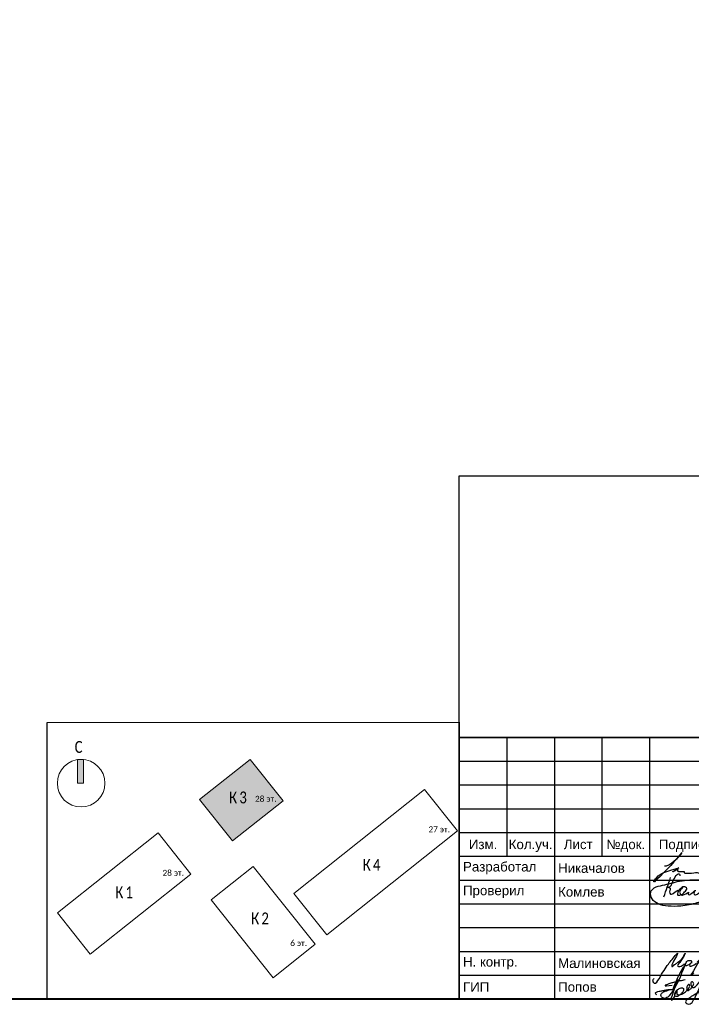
# Model space of a CAD drawing. Header units: millimetres. Extents: x -195178 to 1761886, y 140622 to 301105.
# Tile 73 of 131: x 667761 to 681883, y 224691 to 245401. Entities that reach past the tile are written whole.
import ezdxf
from ezdxf.enums import TextEntityAlignment as Align

# ---------------------------------------------------------------- set-up
doc = ezdxf.new("R2010")
doc.units = ezdxf.units.MM
doc.layers.get('Defpoints').update_dxf_attribs({"color": 252})
doc.layers.add('0_S_Grey_01', color=9, linetype='Continuous', lineweight=5, true_color=0x808080)
doc.layers.add('DB CP Подписи', color=7, linetype='Continuous', lineweight=25, true_color=0x0a45f5)
for name, color, linetype, lineweight in [('DB CP Оформление', 7, 'Continuous', 25), ('Рамка', 7, 'Continuous', 18), ('Типовые аннотации', 252, 'Continuous', 5)]:
    doc.layers.add(name, color=color, linetype=linetype, lineweight=lineweight)
doc.layers.add('формат', color=250, linetype='Continuous')
doc.styles.add('Arial', font='arial.ttf', dxfattribs={"width": 0.9, "height": 699.9999999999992})
doc.styles.add('Calibri Light_10', font='calibril.ttf', dxfattribs={"height": 1})
doc.styles.add('Calibri Light_9', font='isocpeur.ttf', dxfattribs={"width": 0.8, "height": 2})
doc.styles.add('CP.Text', font='arial.ttf')

# ---------------------------------------------------------------- blocks, each defined once
blk = doc.blocks.new('*U29')
at = {"lineweight": 40}
blk.add_lwpolyline([(-574, 5.000000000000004), (-4.999999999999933, 5.000000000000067), (-4.999999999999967, 415.0000000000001), (-574.0000000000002, 415.0000000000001)], close=True, dxfattribs=at)
at = {"style": 'Arial', "width": 0.9, "flags": 8}
blk.add_attdef('FORMAT', (-36.87188609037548, 1.257088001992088), '', height=2.8, dxfattribs=at)
blk = doc.blocks.new('0_AS_SLK8_BUG_2000 - 0_AS_SLK8_BUG_2000-4765957-Надземная часть_ Корпус 3_ План 1 этажа на отм_-1_640')
at = {"layer": 'Типовые аннотации'}
blk.add_hatch(color=256, dxfattribs=at).paths.add_polyline_path([(-64.89341031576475, 34.73339586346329), (-65.89341031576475, 34.73339586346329), (-65.89341031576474, 38.73339586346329), (-64.89341031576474, 38.73339586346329)])
at = {"layer": 'Типовые аннотации', "true_color": 0xc0c0c0}
blk.add_hatch(color=9, dxfattribs=at).paths.add_polyline_path([(-31.32252260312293, 31.77071233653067), (-39.81073791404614, 25.012554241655), (-45.35429616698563, 31.97523776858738), (-36.8660808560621, 38.73339586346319)])
at = {"layer": '0_S_Grey_01'}
for p, q in [((-36.8660808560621, 38.73339586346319), (-45.35429616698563, 31.97523776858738)), ((-31.32252260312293, 31.77071233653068), (-36.8660808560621, 38.73339586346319)), ((-7.517170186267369, 33.65954697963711), (-29.50047435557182, 16.15685182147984)), ((-1.973611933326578, 26.69686345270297), (-7.517170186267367, 33.65954697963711)), ((-45.35429616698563, 31.97523776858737), (-39.81073791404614, 25.012554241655)), ((-39.81073791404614, 25.012554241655), (-31.32252260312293, 31.77071233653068)), ((-23.95691610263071, 9.194168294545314), (-1.973611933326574, 26.69686345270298)), ((-52.35609507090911, 26.40053658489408), (-69.29341031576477, 12.91536332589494)), ((-46.8125368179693, 19.4378530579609), (-52.35609507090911, 26.40053658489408)), ((-36.33025549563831, 20.72135777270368), (-43.4102876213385, 15.08436876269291)), ((-25.91272608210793, 7.636989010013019), (-36.33025549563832, 20.72135777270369)), ((-63.7498520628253, 5.952679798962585), (-46.8125368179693, 19.4378530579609)), ((-43.4102876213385, 15.08436876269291), (-32.99275820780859, 2.000000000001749)), ((-29.50047435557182, 16.15685182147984), (-23.95691610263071, 9.194168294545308)), ((-69.29341031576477, 12.91536332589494), (-63.7498520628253, 5.952679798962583)), ((-32.9927582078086, 2.000000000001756), (-25.91272608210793, 7.63698901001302))]:
    blk.add_line(p, q, dxfattribs=at)
at = {"layer": 'Типовые аннотации'}
for p, q in [((-64.89341031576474, 38.73339586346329), (-65.89341031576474, 38.73339586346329)), ((-65.89341031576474, 38.73339586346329), (-65.89341031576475, 34.73339586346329)), ((-64.89341031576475, 34.73339586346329), (-64.89341031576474, 38.73339586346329)), ((-36.8660808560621, 38.73339586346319), (-45.35429616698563, 31.97523776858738)), ((-31.32252260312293, 31.77071233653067), (-36.8660808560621, 38.73339586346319)), ((-65.89341031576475, 34.73339586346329), (-64.89341031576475, 34.73339586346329)), ((-45.35429616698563, 31.97523776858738), (-39.81073791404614, 25.012554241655)), ((-39.81073791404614, 25.012554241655), (-31.32252260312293, 31.77071233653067))]:
    blk.add_line(p, q, dxfattribs=at)
blk.add_circle((-65.29341031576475, 34.73339586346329), 3.999999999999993, dxfattribs=at)
at = {"layer": 'Типовые аннотации', "attachment_point": 1}
for s, insert, char_height, width, style in [('\\fCalibri Light|b0|i0|c204|p34|;C', (-66.37824129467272, 41.84007573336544), 2, 2.0843875, 'Calibri Light_9'), ('\\fCalibri Light|b0|i0|c204|p34|;К', (-40.39984909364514, 33.33828071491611), 2, 2.0843875, 'Calibri Light_9'), ('\\fCalibri Light|b0|i0|c204|p34|;3', (-38.68005742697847, 33.33828071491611), 2, 1.92405, 'Calibri Light_9'), ('28 ', (-36.04619677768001, 32.60764187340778), 1, 2.32489375, 'Calibri Light_10'), ('эт', (-34.12796761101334, 32.60764187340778), 1, 1.603375, 'Calibri Light_10'), ('\\fCalibri Light|b0|i0|c204|p34|;.', (-32.80505094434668, 32.60764187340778), 1, 0.4810124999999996, 'Calibri Light_10')]:
    blk.add_mtext(s, dxfattribs=dict(at, insert=insert, char_height=char_height, width=width, style=style))
at = {"layer": 'Типовые аннотации', "color": 8, "true_color": 0x808080, "attachment_point": 1}
for s, insert, char_height, width, style in [('\\fCalibri Light|b0|i0|c204|p34|;К', (-40.39984909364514, 33.33828071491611), 2, 2.0843875, 'Calibri Light_9'), ('\\fCalibri Light|b0|i0|c204|p34|;3', (-38.68005742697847, 33.33828071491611), 2, 1.92405, 'Calibri Light_9'), ('28 ', (-36.04619677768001, 32.60764187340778), 1, 2.32489375, 'Calibri Light_10'), ('эт', (-34.12796761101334, 32.60764187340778), 1, 1.603375, 'Calibri Light_10'), ('\\fCalibri Light|b0|i0|c204|p34|;.', (-32.80505094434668, 32.60764187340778), 1, 0.4810124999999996, 'Calibri Light_10'), ('27 ', (-6.864468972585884, 27.4772806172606), 1, 2.32489375, 'Calibri Light_10'), ('эт', (-4.946239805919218, 27.4772806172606), 1, 1.603375, 'Calibri Light_10'), ('\\fCalibri Light|b0|i0|c204|p34|;.', (-3.623323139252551, 27.4772806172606), 1, 0.4810124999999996, 'Calibri Light_10'), ('\\fCalibri Light|b0|i0|c204|p34|;К', (-17.92569001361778, 22.00657472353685), 2, 2.0843875, 'Calibri Light_9'), ('\\fCalibri Light|b0|i0|c204|p34|;4', (-16.20589834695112, 22.00657472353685), 2, 1.92405, 'Calibri Light_9'), ('28 ', (-51.60674181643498, 20.15287817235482), 1, 2.32489375, 'Calibri Light_10'), ('эт', (-49.68851264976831, 20.15287817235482), 1, 1.603375, 'Calibri Light_10'), ('\\fCalibri Light|b0|i0|c204|p34|;.', (-48.36559598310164, 20.15287817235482), 1, 0.4810124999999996, 'Calibri Light_10'), ('\\fCalibri Light|b0|i0|c204|p34|;К', (-59.55569245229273, 17.38921328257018), 2, 2.0843875, 'Calibri Light_9'), ('\\fCalibri Light|b0|i0|c204|p34|;1', (-57.83590078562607, 17.38921328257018), 2, 1.92405, 'Calibri Light_9'), ('\\fCalibri Light|b0|i0|c204|p34|;К', (-36.69054182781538, 12.9809562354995), 2, 2.0843875, 'Calibri Light_9'), ('\\fCalibri Light|b0|i0|c204|p34|;2', (-34.97075016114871, 12.9809562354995), 2, 1.92405, 'Calibri Light_9'), ('6 ', (-30.11289359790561, 8.335616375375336), 1, 1.36286875, 'Calibri Light_10'), ('эт', (-28.98841443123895, 8.335616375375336), 1, 1.603375, 'Calibri Light_10'), ('\\fCalibri Light|b0|i0|c204|p34|;.', (-27.66549776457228, 8.335616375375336), 1, 0.4810125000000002, 'Calibri Light_10')]:
    blk.add_mtext(s, dxfattribs=dict(at, insert=insert, char_height=char_height, width=width, style=style))
blk = doc.blocks.new('Попов')
at = {"layer": 'DB CP Подписи', "color": 160, "true_color": 0x0a45f5}
for points in [[(7.394956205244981, 7.032094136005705), (4.284556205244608, 0.8400941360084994), (3.982156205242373, 0.4944941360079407), (3.665356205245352, 0.2583778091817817), (3.190156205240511, 0.09837780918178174), (2.801356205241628, 0.2064941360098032), (2.509696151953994, 0.451294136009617), (2.383756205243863, 0.7680941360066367), (2.429696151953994, 0.9984941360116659), (2.62855620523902, 1.243294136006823), (3.319756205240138, 1.603294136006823), (3.895756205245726, 1.848094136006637), (4.370956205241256, 1.992094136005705), (4.918156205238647, 1.992094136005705)], [(7.394956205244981, 7.032094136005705), (6.962956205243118, 6.427294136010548), (4.918156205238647, 1.992094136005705)], [(8.094156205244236, 0.03369413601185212), (8.828556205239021, 0.5520941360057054), (9.980556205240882, 1.272094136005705), (10.85895620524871, 1.761694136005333), (10.41255620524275, 1.084894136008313), (11.57895620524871, 2.611294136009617), (12.16935620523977, 3.84969413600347), (12.471756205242, 4.713694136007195), (12.629696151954, 5.419294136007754), (12.689696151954, 6.2400941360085), (12.54375620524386, 6.945694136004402), (12.34215620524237, 7.075294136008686), (12.03975620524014, 7.075294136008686), (11.64969615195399, 6.6000941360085), (11.379696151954, 5.779294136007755), (11.21895620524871, 4.728094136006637), (10.72935620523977, 3.014494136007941), (9.418956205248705, 0.0336941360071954)], [(5.979696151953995, 4.069175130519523), (4.859696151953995, -0.1216221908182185), (5.311356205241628, 0.624094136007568), (5.311356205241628, 0.8688941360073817), (5.624396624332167, 1.697142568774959), (6.247356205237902, 2.150494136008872), (6.650556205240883, 2.323294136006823), (6.909756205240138, 2.323294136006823), (7.125756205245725, 2.150494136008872), (7.125756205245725, 1.747294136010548), (6.82335620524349, 1.243294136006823), (6.333756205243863, 0.7968941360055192), (5.714556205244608, 0.5088941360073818), (5.412156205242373, 0.5952941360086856), (5.49855620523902, 1.286494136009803), (5.817585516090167, 1.879286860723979), (5.714556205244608, 1.286494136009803), (5.829756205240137, 0.9552941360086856), (6.146556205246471, 0.8832941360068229), (6.794556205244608, 1.012894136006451), (7.528956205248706, 1.459294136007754), (8.119356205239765, 2.064094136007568), (8.407356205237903, 2.510494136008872), (8.407356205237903, 2.899294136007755), (8.320956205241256, 3.028894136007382), (8.090556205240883, 2.956894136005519), (7.816956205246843, 2.366494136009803), (7.816956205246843, 1.963294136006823), (7.989756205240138, 1.776094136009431), (8.364156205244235, 1.891294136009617), (8.82495620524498, 2.323294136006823), (9.055356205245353, 2.697694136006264), (9.271356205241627, 3.302494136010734), (9.012156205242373, 3.561694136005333), (8.882556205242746, 3.561694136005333), (8.709696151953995, 3.3600941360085), (8.709696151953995, 2.978377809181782), (9.039696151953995, 2.408377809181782), (10.349696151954, 3.378377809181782), (11.11969615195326, 4.410259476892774), (11.27818451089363, 5.133235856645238), (11.35539592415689, 5.654323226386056), (11.38831620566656, 5.819447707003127), (11.35539592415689, 5.654323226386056)], [(3.521356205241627, 2.971294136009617), (3.294445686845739, 2.859738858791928), (4.789696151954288, 2.859738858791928)], [(3.521356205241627, 2.971294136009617), (4.126156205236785, 3.244894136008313), (4.932556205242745, 3.475294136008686), (6.444556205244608, 3.835294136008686), (7.495756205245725, 4.080094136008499)], [(1.534156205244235, 0.8688941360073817), (1.303756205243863, 1.041694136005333), (1.217356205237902, 1.214494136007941), (1.447756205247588, 1.416094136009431), (2.038156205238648, 1.603294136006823), (2.815756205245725, 1.761694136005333), (3.506956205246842, 1.876894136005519), (4.357209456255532, 1.989153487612), (4.918156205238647, 1.992094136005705)]]:
    blk.add_spline(points, degree=3, dxfattribs=at)
at = {"layer": 'DB CP Подписи'}
blk.add_spline([(8.094156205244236, 0.03369413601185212), (7.791756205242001, -0.2544480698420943), (7.618956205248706, -0.4847058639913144), (7.618956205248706, -0.8015058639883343), (7.950156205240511, -1.060705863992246), (8.569356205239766, -1.060705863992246), (8.943756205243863, -0.7583058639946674), (9.116556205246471, -0.4991058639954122), (9.418956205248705, 0.0336941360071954)], degree=3, dxfattribs=at)
blk = doc.blocks.new('A$Cf51998ab')
at = {"layer": 'DB CP Подписи'}
for points in [[(2.024743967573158, 7.175397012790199), (0.02474396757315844, 3.175397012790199), (2.524743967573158, 0.1753970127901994), (9.524743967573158, 6.675397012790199), (17.02474396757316, 19.1753970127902), (23.52474396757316, 28.6753970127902), (29.02474396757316, 35.6753970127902), (35.52474396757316, 43.6753970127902), (36.52474396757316, 44.6753970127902), (30.02474396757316, 30.6753970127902), (28.52474396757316, 26.1753970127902), (28.52474396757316, 25.1753970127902), (31.52474396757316, 26.6753970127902), (36.02474396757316, 30.1753970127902), (43.52474396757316, 36.1753970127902), (45.52474396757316, 39.1753970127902), (47.52474396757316, 42.6753970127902), (47.52474396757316, 43.1753970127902), (48.02474396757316, 44.1753970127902), (40.52474396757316, 31.1753970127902), (37.52474396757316, 25.6753970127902), (40.52474396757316, 25.1753970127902), (47.02474396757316, 28.6753970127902), (47.52474396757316, 29.1753970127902)], [(66.52474396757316, 31.6753970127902), (75.02474396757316, 39.1753970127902), (79.02474396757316, 43.6753970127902), (79.52474396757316, 46.6753970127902), (75.02474396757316, 41.6753970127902), (69.02474396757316, 32.6753970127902), (61.02474396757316, 18.6753970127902), (57.02474396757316, 11.6753970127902), (61.52474396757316, 15.6753970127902)], [(57.52474396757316, 34.1753970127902), (54.52474396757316, 34.1753970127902), (50.02474396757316, 31.1753970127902), (49.52474396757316, 26.1753970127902), (54.02474396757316, 27.6753970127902), (56.02474396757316, 29.1753970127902), (58.02474396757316, 33.1753970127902), (57.52474396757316, 34.1753970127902)], [(59.02474396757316, 30.6753970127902), (55.49455854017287, 28.71229258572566), (55.52474396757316, 25.6753970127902), (57.52474396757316, 25.6753970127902), (62.02474396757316, 27.6753970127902), (65.02474396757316, 29.6753970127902), (65.52474396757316, 30.1753970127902)], [(71.80259313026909, 27.23596012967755), (75.18207571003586, 30.02247973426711), (81.43411698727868, 33.40007838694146), (87.77064376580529, 36.27103771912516), (91.06563812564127, 37.45319772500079)]]:
    blk.add_spline(points, degree=3, dxfattribs=at)
blk = doc.blocks.new('A$C5BE547C8')
at = {"layer": 'DB CP Подписи', "color": 160, "true_color": 0x0a45f5}
for points in [[(12.77064067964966, 273.4620631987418), (54.9465189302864, 284.4855278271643), (94.154754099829, 355.2698806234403), (190.2780455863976, 461.4464249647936), (197.8667517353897, 439.9583000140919)], [(553.6754189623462, 292.4671654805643), (541.1363445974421, 294.8536106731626), (543.5881781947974, 221.3447915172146), (618.3679039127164, 188.8783703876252), (688.8570107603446, 181.5274854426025), (702.341915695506, 169.2760206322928), (655.1448083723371, 128.8461685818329), (445.8771119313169, 43.72502877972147), (210.5232081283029, -1.356840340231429), (25.1820216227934, -2.336883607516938), (-119.9528827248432, 30.00445333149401), (-207.229957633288, 105.4676031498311), (-226.8427679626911, 202.491644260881), (-177.8107121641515, 263.2541753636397), (-54.24994114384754, 301.4757719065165), (189.9297362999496, 360.2782164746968), (498.8316938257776, 377.9189649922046), (787.0024744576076, 349.3846527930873)], [(-36.17550682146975, 134.4371501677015), (61.71678818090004, 412.4869762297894)], [(240.4512582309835, 278.160545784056), (216.6761126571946, 242.9138925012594), (193.0570860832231, 200.9501308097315), (214.3763311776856, 163.8837520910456), (260.4151262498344, 165.1061032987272), (324.2741268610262, 195.7046833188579), (317.2758679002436, 178.2197674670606), (323.3993369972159, 165.9803596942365), (371.5122399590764, 186.0879841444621), (421.3747226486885, 228.0517155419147), (401.2547955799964, 186.9622102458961), (414.3764636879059, 162.4833644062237), (464.2389463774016, 183.4652452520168), (539.4700353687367, 247.2851138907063), (556.5207641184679, 274.5734312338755), (553.6754189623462, 292.4671654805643)], [(12.77064067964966, 273.4620631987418), (53.68175455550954, 259.2054039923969), (47.35787273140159, 207.3811667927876), (60.00563637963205, 173.2529950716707), (97.94904722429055, 183.3650324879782)], [(97.94904722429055, 183.3650324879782), (177.0679458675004, 224.8184770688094), (161.8986921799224, 163.5096667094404), (207.1457470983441, 161.4226177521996), (266.314922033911, 204.5548820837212), (296.9437179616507, 255.3396693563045), (253.785020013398, 280.3842265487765), (197.7158576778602, 243.8061435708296), (177.076149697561, 224.897245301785)]]:
    blk.add_spline(points, degree=3, dxfattribs=at)
blk = doc.blocks.new('Никачалов')
blk.add_lwpolyline([(-307.2528087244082, -10.52482762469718), (-266.7209943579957, -10.52482762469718), (-217.2917009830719, 12.19796214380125), (-151.053767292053, 56.65713122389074), (-104.5903002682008, 97.1639252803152), (-42.3079472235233, 148.5397506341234), (-2.762450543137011, 181.1417946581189), (25.90605847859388, 213.7455219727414), (43.7010164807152, 235.4819012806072), (55.56432182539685, 255.2404097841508), (61.49597449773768, 269.0720390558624), (48.64291482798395, 267.0958515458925), (20.96416013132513, 227.5771512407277), (-26.48906123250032, 171.2625404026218), (-43.29770154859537, 147.551656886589), (-106.566372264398, 73.45304175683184), (-171.8145516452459, 1.330614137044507), (-320.1058683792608, -151.8054015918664), (-406.1148320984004, -241.7118334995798), (-487.1818974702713, -312.8461673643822), (-518.8162328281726, -343.4720238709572), (-528.703466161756, -345.4482113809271), (-526.7239574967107, -334.5808633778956), (-516.8401608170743, -316.7968590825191), (-494.0998678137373, -283.2067213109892), (-477.294664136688, -261.4703420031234), (-435.7730954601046, -217.0111729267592), (-400.1831794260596, -188.3598206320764), (-362.6171914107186, -168.6013121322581), (-318.1297963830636, -150.8173078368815), (-234.0969046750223, -118.213580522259), (-154.0195936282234, -90.55032198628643), (-5.728276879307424, -52.01971543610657), (-125.3510846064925, -134.0213973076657), (-130.2929829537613, -133.0333035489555), (-128.316910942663, -131.0571160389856), (-95.39726961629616, -111.8204287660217), (-59.85203000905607, -95.76348443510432), (-27.71938084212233, -87.49177623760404), (-25.77080201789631, -90.41229184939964), (-29.66795968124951, -102.5757764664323), (-30.15252690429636, -110.3610126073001), (-29.17995580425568, -115.7122051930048), (-24.3102270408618, -121.0650810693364), (-17.49535610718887, -123.4974413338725), (-8.24390245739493, -125.9314848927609), (2.468126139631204, -127.3909010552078), (14.15272583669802, -127.3909010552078), (101.7906602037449, -127.3909010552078), (105.0348549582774, -129.2711407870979), (104.8664592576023, -152.815378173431), (110.9218312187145, -158.3651994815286), (128.4246742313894, -163.9133375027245), (156.4780234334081, -166.202617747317), (264.0107071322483, -165.9518068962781), (307.6251938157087, -158.1497378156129), (346.3905716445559, -151.961947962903), (383.8122205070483, -151.961947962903), (403.5351374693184, -158.7119581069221), (436.9152894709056, -161.67118948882), (526.11689822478, -161.927050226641), (598.5373598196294, -138.5208429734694), (676.6111056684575, -125.8742528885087), (713.761259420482, -126.4129070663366)])
blk = doc.blocks.new('ауацуа')
at = {"layer": 'DB CP Оформление'}
for p, q in [((-901444.4389830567, -47611.55045884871), (-882944.4389830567, -47611.55045884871)), ((-901444.4389830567, -53111.55045884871), (-901444.4389830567, -47611.55045884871)), ((-900444.4389830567, -47611.55045884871), (-900444.4389830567, -50111.55045884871)), ((-899444.4389830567, -47611.55045884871), (-899444.4389830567, -53111.55045884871)), ((-898444.4389830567, -47611.55045884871), (-898444.4389830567, -50111.55045884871)), ((-897444.4389830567, -47611.55045884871), (-897444.4389830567, -53111.55045884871)), ((-901444.4389830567, -48111.55045884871), (-894944.4389830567, -48111.55045884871)), ((-901444.4389830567, -48611.55045884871), (-894944.4389830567, -48611.55045884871)), ((-901444.4389830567, -49111.55045884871), (-894944.4389830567, -49111.55045884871)), ((-901444.4389830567, -49611.55045884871), (-894944.4389830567, -49611.55045884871)), ((-901444.4389830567, -50111.55045884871), (-882944.4389830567, -50111.55045884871)), ((-901444.4389830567, -50611.55045884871), (-894944.4389830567, -50611.55045884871)), ((-901444.4389830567, -51111.55045884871), (-894944.4389830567, -51111.55045884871)), ((-901444.4389830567, -51611.55045884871), (-894944.4389830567, -51611.55045884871)), ((-901444.4389830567, -52111.55045884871), (-894944.4389830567, -52111.55045884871)), ((-901444.4389830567, -52611.55045884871), (-894944.4389830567, -52611.55045884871)), ((-901444.4389830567, -53111.55045884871), (-882944.4389830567, -53111.55045884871))]:
    blk.add_line(p, q, dxfattribs=at)
at = {"layer": 'DB CP Подписи'}
blk.add_blockref('Никачалов', (-896824.2117446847, -50303.85781468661), dxfattribs=at)
at = {"layer": 'DB CP Подписи', "color": 160, "true_color": 0x0a45f5, "xscale": 1.445624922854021, "yscale": 1.445624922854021, "zscale": 1.445624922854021}
blk.add_blockref('A$C5BE547C8', (-897091.0831624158, -51157.1531102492), dxfattribs=at)
at = {"layer": 'DB CP Подписи'}
for name, p, xscale, yscale, zscale in [('A$Cf51998ab', (-897379.3541802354, -52782.28930560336), 14.0625, 14.0625, 14.0625), ('Попов', (-897444.4389830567, -53111.55045884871), 100, 100, 100)]:
    blk.add_blockref(name, p, dxfattribs=dict(at, xscale=xscale, yscale=yscale, zscale=zscale))
at = {"layer": 'DB CP Оформление', "style": 'CP.Text'}
for s, p in [('Изм.', (-900944.4389830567, -49861.55045884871)), ('Кол.уч.', (-899944.4389830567, -49861.55045884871)), ('Лист', (-898944.4389830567, -49861.55045884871)), ('№док.', (-897944.4389830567, -49861.55045884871)), ('Подпись', (-896694.4389830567, -49861.55045884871))]:
    blk.add_text(s, height=200, dxfattribs=at).set_placement(p, align=Align.MIDDLE_CENTER)
at = {"layer": 'DB CP Оформление', "char_height": 200, "width": 1999.999999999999, "attachment_point": 4, "style": 'CP.Text'}
for s, insert in [(' Разработал', (-901444.4389830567, -50361.55045884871)), (' Никачалов', (-899444.4389830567, -50361.55045884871)), (' Проверил', (-901444.4389830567, -50861.55045884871)), (' Комлев', (-899444.4389830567, -50861.55045884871)), (' Н. контр.', (-901444.4389830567, -52361.55045884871)), (' Малиновская', (-899444.4389830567, -52361.55045884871)), (' ГИП', (-901444.4389830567, -52861.55045884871)), (' Попов', (-899444.4389830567, -52861.55045884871))]:
    blk.add_mtext(s, dxfattribs=dict(at, insert=insert))

msp = doc.modelspace()

# ---------------------------------------------------------------- linework, layer by layer
at = {"layer": 'Defpoints'}
for p, q in [((677005.1905024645, 235804.7842184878), (695505.1905024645, 235804.7842184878)), ((677005.1905732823, 230304.784170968), (677005.1905732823, 235804.784170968))]:
    msp.add_line(p, q, dxfattribs=at)
for points in [[(677005.1906441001, 235804.7841227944), (695505.1906441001, 235804.7841227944), (695505.1906441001, 230304.7841228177), (677005.1906441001, 230304.7841228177)], [(677005.1906441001, 230304.7841228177), (695505.1906441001, 230304.7841228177), (695505.1906441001, 224804.784122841), (677005.1906441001, 224804.784122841)]]:
    msp.add_lwpolyline(points, close=True, dxfattribs=at)
at = {"layer": 'Defpoints', "color": 3, "lineweight": 30}
msp.add_lwpolyline([(668342.1906441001, 230615.784122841), (677005.1906441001, 230626.784122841), (677005.1906441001, 224804.784122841), (668342.1906441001, 224793.784122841)], close=True, dxfattribs=at)
at = {"layer": 'Рамка'}
msp.add_line((677005.1906441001, 224804.784122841), (695505.1906441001, 224804.784122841), dxfattribs=at)
msp.add_lwpolyline([(638605.1906441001, 224804.784122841), (695505.1906441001, 224804.784122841), (695505.1906441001, 265804.784122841), (638605.1906441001, 265804.784122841)], close=True, dxfattribs=at)

# ---------------------------------------------------------------- block references
msp.add_blockref('ауацуа', (1578449.629627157, 277916.3345816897))
at = {"layer": 'Типовые аннотации', "xscale": 125, "yscale": 125, "zscale": 125}
msp.add_blockref('0_AS_SLK8_BUG_2000 - 0_AS_SLK8_BUG_2000-4765957-Надземная часть_ Корпус 3_ План 1 этажа на отм_-1_640', (677214.670609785, 224999.3601261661), dxfattribs=at)
at = {"layer": 'формат', "xscale": 100, "yscale": 100, "zscale": 100}
msp.add_blockref('*U29', (696005.1906441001, 224304.784122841), dxfattribs=at)

doc.saveas('drawing.dxf')
